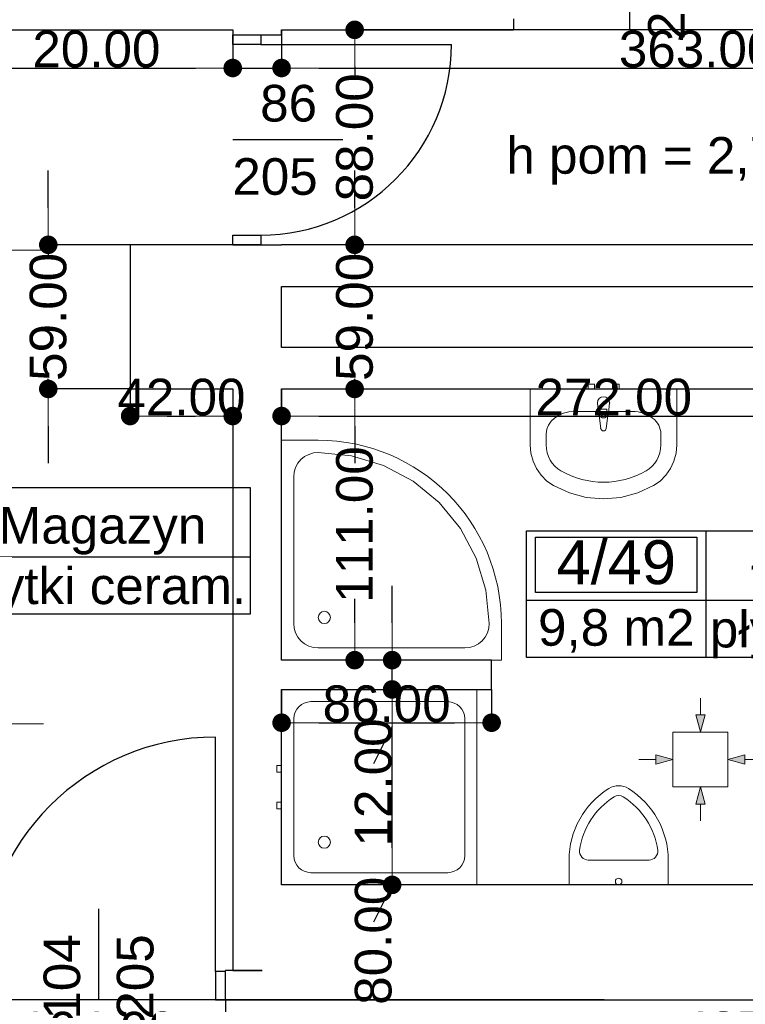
# Model space of a CAD drawing. Header units: millimetres. Extents: x -175445 to -20415, y -559200 to 231527.
# Tile 115 of 256: x -99810 to -96839, y -177409 to -173379. Entities that reach past the tile are written whole.
import ezdxf
from ezdxf.enums import TextEntityAlignment as Align

# ---------------------------------------------------------------- set-up
doc = ezdxf.new("R2010")
doc.units = ezdxf.units.MM
doc.header["$MEASUREMENT"] = 0
for name, color, linetype in [('Drzwi', 7, 'Continuous'), ('Linia', 7, 'Continuous'), ('Obiekt', 7, 'Continuous'), ('Strefa', 7, 'Continuous'), ('Słup', 7, 'Continuous'), ('Tekst', 7, 'Continuous'), ('Wymiary', 63, 'Continuous'), ('Ściana', 7, 'Continuous')]:
    doc.layers.add(name, color=color, linetype=linetype)
doc.styles.add('Arial', font='txt')
doc.styles.add('Times new roman', font='txt')
doc.dimstyles.new('GENERATED_STYLE__1', dxfattribs={"dimtxt": 150, "dimasz": 152, "dimexe": 0.18, "dimexo": 0, "dimgap": 0.09, "dimtad": 1, "dimtih": 1, "dimtoh": 1, "dimlfac": 0.1, "dimzin": 0, "dimdsep": 46, "dimtxsty": 'Arial', "dimblk": 'ARROWHEAD_11', "dimblk1": 'ARROWHEAD_11', "dimblk2": 'ARROWHEAD_11', "dimcen": 0.09, "dimclrd": 114, "dimclre": 114, "dimclrt": 114, "dimazin": 0, "dimtfac": 1, "dimtdec": 4, "dimtmove": 0, "dimatfit": 3, "dimfxl": 1, "dimtolj": 1, "dimtzin": 0, "dimarcsym": 0})
doc.dimstyles.new('GENERATED_STYLE__2', dxfattribs={"dimtxt": 150, "dimasz": 152, "dimexe": 0.18, "dimexo": 0, "dimgap": 0.09, "dimtad": 1, "dimlfac": 0.1, "dimzin": 0, "dimdsep": 46, "dimtxsty": 'Arial', "dimblk": 'ARROWHEAD_11', "dimblk1": 'ARROWHEAD_11', "dimblk2": 'ARROWHEAD_11', "dimcen": 0.09, "dimclrd": 114, "dimclre": 114, "dimclrt": 114, "dimazin": 0, "dimtfac": 1, "dimtdec": 4, "dimtmove": 0, "dimatfit": 3, "dimfxl": 1, "dimtolj": 1, "dimtzin": 0, "dimarcsym": 0})

# ---------------------------------------------------------------- blocks, each defined once
blk = doc.blocks.new('Magazyn_4_48_48', base_point=(-100075.2, 19792.7))
at = {"layer": 'Strefa'}
for p, q in [((-100809.3, 20075.6), (-98867.1, 20075.6)), ((-100809.3, 19557), (-100809.3, 20075.6)), ((-100075.2, 20075.6), (-100075.2, 19557)), ((-98867.1, 20075.6), (-98867.1, 19557)), ((-100772.6, 20049.7), (-100111.9, 20049.7)), ((-100772.6, 19823.4), (-100772.6, 20049.7)), ((-100111.9, 20049.7), (-100111.9, 19823.4)), ((-100809.3, 19792.7), (-98867.1, 19792.7)), ((-100111.9, 19823.4), (-100772.6, 19823.4)), ((-98867.1, 19557), (-100809.3, 19557))]:
    blk.add_line(p, q, dxfattribs=at)
at = {"layer": 'Strefa', "style": 'Arial'}
for tag, height, p in [('ROOM_NUMBER', 180, (-100442.3, 19947.6)), ('ROOM_NAME', 150, (-99471.2, 19921.1)), ('ROOM_CALC_AREA', 150, (-100442.3, 19680.7)), ('floor_f', 150, (-99471.2, 19673.6))]:
    blk.add_attdef(tag, text='', height=height, dxfattribs=at).set_placement(p, align=Align.MIDDLE_CENTER)
blk = doc.blocks.new('Łazienka_4_49_49', base_point=(-97000.8, 19615.4))
at = {"layer": 'Strefa'}
for p, q in [((-97734.9, 19898.2), (-95792.7, 19898.2)), ((-97734.9, 19379.6), (-97734.9, 19898.2)), ((-97698.2, 19872.3), (-97037.5, 19872.3)), ((-97698.2, 19646), (-97698.2, 19872.3)), ((-97037.5, 19872.3), (-97037.5, 19646)), ((-97000.8, 19898.2), (-97000.8, 19379.6)), ((-95792.7, 19898.2), (-95792.7, 19379.6)), ((-97037.5, 19646), (-97698.2, 19646)), ((-97734.9, 19615.4), (-95792.7, 19615.4)), ((-95792.7, 19379.6), (-97734.9, 19379.6))]:
    blk.add_line(p, q, dxfattribs=at)
at = {"layer": 'Strefa', "style": 'Arial'}
for tag, height, p in [('ROOM_NUMBER', 180, (-97367.8, 19770.2)), ('ROOM_NAME', 150, (-96396.7, 19764.2)), ('ROOM_CALC_AREA', 150, (-97367.8, 19503.3)), ('floor_f', 150, (-96396.7, 19496.3))]:
    blk.add_attdef(tag, text='', height=height, dxfattribs=at).set_placement(p, align=Align.MIDDLE_CENTER)
blk = doc.blocks.new('ARROWHEAD_11')
at = {"color": 0, "linetype": 'Continuous', "lineweight": 0}
blk.add_line((0, 0), (-1, 0), dxfattribs=at)
at = {"color": 0, "linetype": 'Continuous', "lineweight": 0, "const_width": 0.25, "flags": 128}
blk.add_lwpolyline([(-0.125, 0, 1), (0.125, 0, 1)], format="xyb", close=True, dxfattribs=at)
blk = doc.blocks.new('*D1124')
at = {"layer": 'Defpoints', "color": 0}
for p in [(-101258, -169610.6), (-98938, -178412.8), (-98938, -178970.6)]:
    blk.add_point(p, dxfattribs=at)
at = {"layer": 'Wymiary', "color": 114, "lineweight": -2}
for p, q in [((-101258, -169610.6), (-101258, -178412.9)), ((-101106, -178412.8), (-99090, -178412.8)), ((-98938, -178970.6), (-98938, -178412.6))]:
    blk.add_line(p, q, dxfattribs=at)
at = {"layer": 'Wymiary', "color": 114, "lineweight": -2, "xscale": 152, "yscale": 152, "zscale": 152, "rotation": 180}
blk.add_blockref('ARROWHEAD_11', (-101258, -178412.8), dxfattribs=at)
at = {"layer": 'Wymiary', "color": 114, "lineweight": -2, "xscale": 152, "yscale": 152, "zscale": 152}
blk.add_blockref('ARROWHEAD_11', (-98938, -178412.8), dxfattribs=at)
at = {"layer": 'Wymiary', "color": 114, "lineweight": 13, "insert": (-99984.2, -178336), "char_height": 150, "attachment_point": 5, "style": 'Arial'}
blk.add_mtext('\\A1;232.00', dxfattribs=at)
blk = doc.blocks.new('*D1447')
at = {"layer": 'Defpoints', "color": 0}
for p in [(-100008, -177390.6), (-98968, -177390.6), (-98968, -177592.8)]:
    blk.add_point(p, dxfattribs=at)
at = {"layer": 'Wymiary', "color": 114, "lineweight": -2}
for p, q in [((-100008, -177390.6), (-100008, -177593)), ((-98968, -177390.6), (-98968, -177593)), ((-99856, -177592.8), (-99120, -177592.8))]:
    blk.add_line(p, q, dxfattribs=at)
at = {"layer": 'Wymiary', "color": 114, "lineweight": -2, "xscale": 152, "yscale": 152, "zscale": 152, "rotation": 180}
blk.add_blockref('ARROWHEAD_11', (-100008, -177592.8), dxfattribs=at)
at = {"layer": 'Wymiary', "color": 114, "lineweight": -2, "xscale": 152, "yscale": 152, "zscale": 152}
blk.add_blockref('ARROWHEAD_11', (-98968, -177592.8), dxfattribs=at)
at = {"layer": 'Wymiary', "color": 114, "lineweight": 13, "insert": (-99488, -177516.1), "char_height": 150, "attachment_point": 5, "style": 'Arial'}
blk.add_mtext('\\A1;104.00', dxfattribs=at)
blk = doc.blocks.new('*D1448')
at = {"layer": 'Defpoints', "color": 0}
for p in [(-98968, -177390.6), (-94598, -177390.6), (-94598, -177592.8)]:
    blk.add_point(p, dxfattribs=at)
at = {"layer": 'Wymiary', "color": 114, "lineweight": -2}
for p, q in [((-98968, -177390.6), (-98968, -177593)), ((-94598, -177390.6), (-94598, -177593)), ((-98816, -177592.8), (-94750, -177592.8))]:
    blk.add_line(p, q, dxfattribs=at)
at = {"layer": 'Wymiary', "color": 114, "lineweight": -2, "xscale": 152, "yscale": 152, "zscale": 152, "rotation": 180}
blk.add_blockref('ARROWHEAD_11', (-98968, -177592.8), dxfattribs=at)
at = {"layer": 'Wymiary', "color": 114, "lineweight": -2, "xscale": 152, "yscale": 152, "zscale": 152}
blk.add_blockref('ARROWHEAD_11', (-94598, -177592.8), dxfattribs=at)
at = {"layer": 'Wymiary', "color": 114, "lineweight": 13, "insert": (-96783, -177516), "char_height": 150, "attachment_point": 5, "style": 'Arial'}
blk.add_mtext('\\A1;437.00', dxfattribs=at)
blk = doc.blocks.new('*D1453')
at = {"layer": 'Defpoints', "color": 0}
for p in [(-101258, -173420.6), (-98938, -173420.6), (-98938, -173576.9)]:
    blk.add_point(p, dxfattribs=at)
at = {"layer": 'Wymiary', "color": 114, "lineweight": -2}
for p, q in [((-101258, -173420.6), (-101258, -173577.1)), ((-98938, -173420.6), (-98938, -173577.1)), ((-101106, -173576.9), (-99090, -173576.9))]:
    blk.add_line(p, q, dxfattribs=at)
at = {"layer": 'Wymiary', "color": 114, "lineweight": -2, "xscale": 152, "yscale": 152, "zscale": 152, "rotation": 180}
blk.add_blockref('ARROWHEAD_11', (-101258, -173576.9), dxfattribs=at)
at = {"layer": 'Wymiary', "color": 114, "lineweight": -2, "xscale": 152, "yscale": 152, "zscale": 152}
blk.add_blockref('ARROWHEAD_11', (-98938, -173576.9), dxfattribs=at)
at = {"layer": 'Wymiary', "color": 114, "lineweight": 13, "insert": (-100211.8, -173500.2), "char_height": 150, "attachment_point": 5, "style": 'Arial'}
blk.add_mtext('\\A1;232.00', dxfattribs=at)
blk = doc.blocks.new('*D1454')
at = {"layer": 'Defpoints', "color": 0}
for p in [(-98938, -173420.6), (-98738, -173420.6), (-98738, -173576.9)]:
    blk.add_point(p, dxfattribs=at)
at = {"layer": 'Wymiary', "color": 114, "lineweight": -2}
for p, q in [((-98938, -173420.6), (-98938, -173577.1)), ((-98738, -173420.6), (-98738, -173577.1)), ((-99750.3, -173576.9), (-99242, -173576.9)), ((-99242, -173576.9), (-99090, -173576.9)), ((-98938, -173576.9), (-98738, -173576.9)), ((-98586, -173576.9), (-98434, -173576.9))]:
    blk.add_line(p, q, dxfattribs=at)
at = {"layer": 'Wymiary', "color": 114, "lineweight": -2, "xscale": 152, "yscale": 152, "zscale": 152}
blk.add_blockref('ARROWHEAD_11', (-98938, -173576.9), dxfattribs=at)
at = {"layer": 'Wymiary', "color": 114, "lineweight": -2, "xscale": 152, "yscale": 152, "zscale": 152, "rotation": 180}
blk.add_blockref('ARROWHEAD_11', (-98738, -173576.9), dxfattribs=at)
at = {"layer": 'Wymiary', "color": 114, "lineweight": 13, "insert": (-99496.2, -173500.2), "char_height": 150, "attachment_point": 5, "style": 'Arial'}
blk.add_mtext('\\A1;20.00', dxfattribs=at)
blk = doc.blocks.new('*D1455')
at = {"layer": 'Defpoints', "color": 0}
for p in [(-98738, -173420.6), (-95108, -173576.9), (-95108, -175405.6)]:
    blk.add_point(p, dxfattribs=at)
at = {"layer": 'Wymiary', "color": 114, "lineweight": -2}
for p, q in [((-98738, -173420.6), (-98738, -173577.1)), ((-98586, -173576.9), (-95260, -173576.9)), ((-95108, -175405.6), (-95108, -173576.7))]:
    blk.add_line(p, q, dxfattribs=at)
at = {"layer": 'Wymiary', "color": 114, "lineweight": -2, "xscale": 152, "yscale": 152, "zscale": 152, "rotation": 180}
blk.add_blockref('ARROWHEAD_11', (-98738, -173576.9), dxfattribs=at)
at = {"layer": 'Wymiary', "color": 114, "lineweight": -2, "xscale": 152, "yscale": 152, "zscale": 152}
blk.add_blockref('ARROWHEAD_11', (-95108, -173576.9), dxfattribs=at)
at = {"layer": 'Wymiary', "color": 114, "lineweight": 13, "insert": (-97036.8, -173500.2), "char_height": 150, "attachment_point": 5, "style": 'Arial'}
blk.add_mtext('\\A1;363.00', dxfattribs=at)
blk = doc.blocks.new('*D1462')
at = {"layer": 'Defpoints', "color": 0}
for p in [(-101025.4, -177390.6), (-97418, -177390.6), (-101258, -178970.6)]:
    blk.add_point(p, dxfattribs=at)
at = {"layer": 'Wymiary', "color": 114, "lineweight": -2}
for p, q in [((-97418, -177390.6), (-101025.6, -177390.6)), ((-101025.4, -177542.6), (-101025.4, -177876.5)), ((-101025.4, -178818.6), (-101025.4, -178484.8)), ((-101258, -178970.6), (-101025.2, -178970.6))]:
    blk.add_line(p, q, dxfattribs=at)
at = {"layer": 'Wymiary', "color": 114, "lineweight": -2, "xscale": 152, "yscale": 152, "zscale": 152}
for p, rotation in [((-101025.4, -177390.6), 90), ((-101025.4, -178970.6), 270)]:
    blk.add_blockref('ARROWHEAD_11', p, dxfattribs=dict(at, rotation=rotation))
at = {"layer": 'Wymiary', "color": 114, "lineweight": 13, "insert": (-101025.4, -178180.6), "char_height": 150, "attachment_point": 5, "rotation": 90, "style": 'Arial'}
blk.add_mtext('\\A1;158.00', dxfattribs=at)
blk = doc.blocks.new('*D1463')
at = {"layer": 'Defpoints', "color": 0}
for p in [(-101258, -177390.6), (-101178.7, -177390.6), (-97418, -177390.6)]:
    blk.add_point(p, dxfattribs=at)
at = {"layer": 'Wymiary', "color": 114, "lineweight": -2}
for p, q in [((-101178.7, -177238.6), (-101102.1, -177086.6)), ((-101258, -177390.6), (-101178.6, -177390.6)), ((-97418, -177390.6), (-101178.9, -177390.6)), ((-101178.7, -177390.6), (-101178.7, -177390.6)), ((-101178.7, -177542.6), (-101178.7, -177694.6))]:
    blk.add_line(p, q, dxfattribs=at)
at = {"layer": 'Wymiary', "color": 114, "lineweight": -2, "xscale": 152, "yscale": 152, "zscale": 152}
for rotation in [270, 90]:
    blk.add_blockref('ARROWHEAD_11', (-101178.7, -177390.6), dxfattribs=dict(at, rotation=rotation))
at = {"layer": 'Wymiary', "color": 114, "lineweight": 13, "insert": (-101102.1, -177010), "char_height": 150, "attachment_point": 5, "rotation": 90, "style": 'Arial'}
blk.add_mtext('\\A1;0.00', dxfattribs=at)
blk = doc.blocks.new('*D1465')
at = {"layer": 'Defpoints', "color": 0}
for p in [(-99693.2, -174300.6), (-99358, -174300.6), (-99358, -174890.6)]:
    blk.add_point(p, dxfattribs=at)
at = {"layer": 'Wymiary', "color": 114, "lineweight": -2}
for p, q in [((-99693.2, -174148.6), (-99693.2, -173996.6)), ((-99358, -174300.6), (-99693.4, -174300.6)), ((-99693.2, -174300.6), (-99693.2, -174342.7)), ((-99693.2, -174890.6), (-99693.2, -174848.6)), ((-99358, -174890.6), (-99693.4, -174890.6)), ((-99693.2, -175042.6), (-99693.2, -175194.6))]:
    blk.add_line(p, q, dxfattribs=at)
at = {"layer": 'Wymiary', "color": 114, "lineweight": -2, "xscale": 152, "yscale": 152, "zscale": 152}
for p, rotation in [((-99693.2, -174300.6), 270), ((-99693.2, -174890.6), 90)]:
    blk.add_blockref('ARROWHEAD_11', p, dxfattribs=dict(at, rotation=rotation))
at = {"layer": 'Wymiary', "color": 114, "lineweight": 13, "insert": (-99693.2, -174595.6), "char_height": 150, "attachment_point": 5, "rotation": 90, "style": 'Arial'}
blk.add_mtext('\\A1;59.00', dxfattribs=at)
blk = doc.blocks.new('*D1466')
at = {"layer": 'Defpoints', "color": 0}
for p in [(-99358, -174890.6), (-98938, -174890.6), (-98938, -175001.5)]:
    blk.add_point(p, dxfattribs=at)
at = {"layer": 'Wymiary', "color": 114, "lineweight": -2}
for p, q in [((-99358, -174890.6), (-99358, -175001.7)), ((-98938, -174890.6), (-98938, -175001.7)), ((-99206, -175001.5), (-99090, -175001.5))]:
    blk.add_line(p, q, dxfattribs=at)
at = {"layer": 'Wymiary', "color": 114, "lineweight": -2, "xscale": 152, "yscale": 152, "zscale": 152, "rotation": 180}
blk.add_blockref('ARROWHEAD_11', (-99358, -175001.5), dxfattribs=at)
at = {"layer": 'Wymiary', "color": 114, "lineweight": -2, "xscale": 152, "yscale": 152, "zscale": 152}
blk.add_blockref('ARROWHEAD_11', (-98938, -175001.5), dxfattribs=at)
at = {"layer": 'Wymiary', "color": 114, "lineweight": 13, "insert": (-99148, -174924.8), "char_height": 150, "attachment_point": 5, "style": 'Arial'}
blk.add_mtext('\\A1;42.00', dxfattribs=at)
blk = doc.blocks.new('*D1467')
at = {"layer": 'Defpoints', "color": 0}
for p in [(-98738, -174890.6), (-96018, -174890.6), (-96018, -175001.5)]:
    blk.add_point(p, dxfattribs=at)
at = {"layer": 'Wymiary', "color": 114, "lineweight": -2}
for p, q in [((-98738, -174890.6), (-98738, -175001.7)), ((-96018, -174890.6), (-96018, -175001.7)), ((-98586, -175001.5), (-96170, -175001.5))]:
    blk.add_line(p, q, dxfattribs=at)
at = {"layer": 'Wymiary', "color": 114, "lineweight": -2, "xscale": 152, "yscale": 152, "zscale": 152, "rotation": 180}
blk.add_blockref('ARROWHEAD_11', (-98738, -175001.5), dxfattribs=at)
at = {"layer": 'Wymiary', "color": 114, "lineweight": -2, "xscale": 152, "yscale": 152, "zscale": 152}
blk.add_blockref('ARROWHEAD_11', (-96018, -175001.5), dxfattribs=at)
at = {"layer": 'Wymiary', "color": 114, "lineweight": 13, "insert": (-97378, -174924.8), "char_height": 150, "attachment_point": 5, "style": 'Arial'}
blk.add_mtext('\\A1;272.00', dxfattribs=at)
blk = doc.blocks.new('*D1468')
at = {"layer": 'Defpoints', "color": 0}
for p in [(-98738, -176120.6), (-97878, -176120.6), (-97878, -176256.8)]:
    blk.add_point(p, dxfattribs=at)
at = {"layer": 'Wymiary', "color": 114, "lineweight": -2}
for p, q in [((-98738, -176120.6), (-98738, -176257)), ((-97878, -176120.6), (-97878, -176257)), ((-98586, -176256.8), (-98030, -176256.8))]:
    blk.add_line(p, q, dxfattribs=at)
at = {"layer": 'Wymiary', "color": 114, "lineweight": -2, "xscale": 152, "yscale": 152, "zscale": 152, "rotation": 180}
blk.add_blockref('ARROWHEAD_11', (-98738, -176256.8), dxfattribs=at)
at = {"layer": 'Wymiary', "color": 114, "lineweight": -2, "xscale": 152, "yscale": 152, "zscale": 152}
blk.add_blockref('ARROWHEAD_11', (-97878, -176256.8), dxfattribs=at)
at = {"layer": 'Wymiary', "color": 114, "lineweight": 13, "insert": (-98308, -176180.1), "char_height": 150, "attachment_point": 5, "style": 'Arial'}
blk.add_mtext('\\A1;86.00', dxfattribs=at)
blk = doc.blocks.new('*D1469')
at = {"layer": 'Defpoints', "color": 0}
for p in [(-98408, -176120.6), (-98285.4, -176120.6), (-96288, -176920.6)]:
    blk.add_point(p, dxfattribs=at)
at = {"layer": 'Wymiary', "color": 114, "lineweight": -2}
for p, q in [((-98408, -176120.6), (-98285.3, -176120.6)), ((-98285.4, -176768.6), (-98285.4, -176272.6)), ((-98285.4, -176920.6), (-98362.1, -177072.6)), ((-96288, -176920.6), (-98285.6, -176920.6))]:
    blk.add_line(p, q, dxfattribs=at)
at = {"layer": 'Wymiary', "color": 114, "lineweight": -2, "xscale": 152, "yscale": 152, "zscale": 152}
for p, rotation in [((-98285.4, -176120.6), 90), ((-98285.4, -176920.6), 270)]:
    blk.add_blockref('ARROWHEAD_11', p, dxfattribs=dict(at, rotation=rotation))
at = {"layer": 'Wymiary', "color": 114, "lineweight": 13, "insert": (-98362.1, -177149.3), "char_height": 150, "attachment_point": 5, "rotation": 90, "style": 'Arial'}
blk.add_mtext('\\A1;80.00', dxfattribs=at)
blk = doc.blocks.new('*D1470')
at = {"layer": 'Defpoints', "color": 0}
for p in [(-98285.4, -176000.6), (-97878, -176000.6), (-98408, -176120.6)]:
    blk.add_point(p, dxfattribs=at)
at = {"layer": 'Wymiary', "color": 114, "lineweight": -2}
for p, q in [((-98285.4, -175848.6), (-98285.4, -175696.6)), ((-97878, -176000.6), (-98285.6, -176000.6)), ((-98285.4, -176120.6), (-98285.4, -176000.6)), ((-98408, -176120.6), (-98285.3, -176120.6)), ((-98285.4, -176272.6), (-98362.1, -176424.6))]:
    blk.add_line(p, q, dxfattribs=at)
at = {"layer": 'Wymiary', "color": 114, "lineweight": -2, "xscale": 152, "yscale": 152, "zscale": 152}
for p, rotation in [((-98285.4, -176000.6), 270), ((-98285.4, -176120.6), 90)]:
    blk.add_blockref('ARROWHEAD_11', p, dxfattribs=dict(at, rotation=rotation))
at = {"layer": 'Wymiary', "color": 114, "lineweight": 13, "insert": (-98362.1, -176501.3), "char_height": 150, "attachment_point": 5, "rotation": 90, "style": 'Arial'}
blk.add_mtext('\\A1;12.00', dxfattribs=at)
blk = doc.blocks.new('*D1471')
at = {"layer": 'Defpoints', "color": 0}
for p in [(-98738, -174890.6), (-98438.8, -174890.6), (-97878, -176000.6)]:
    blk.add_point(p, dxfattribs=at)
at = {"layer": 'Wymiary', "color": 114, "lineweight": -2}
for p, q in [((-98738, -174890.6), (-98438.6, -174890.6)), ((-98438.8, -175042.6), (-98438.8, -175141.5)), ((-98438.8, -175848.6), (-98438.8, -175749.8)), ((-97878, -176000.6), (-98439, -176000.6))]:
    blk.add_line(p, q, dxfattribs=at)
at = {"layer": 'Wymiary', "color": 114, "lineweight": -2, "xscale": 152, "yscale": 152, "zscale": 152}
for p, rotation in [((-98438.8, -174890.6), 90), ((-98438.8, -176000.6), 270)]:
    blk.add_blockref('ARROWHEAD_11', p, dxfattribs=dict(at, rotation=rotation))
at = {"layer": 'Wymiary', "color": 114, "lineweight": 13, "insert": (-98438.8, -175445.6), "char_height": 150, "attachment_point": 5, "rotation": 90, "style": 'Arial'}
blk.add_mtext('\\A1;111.00', dxfattribs=at)
blk = doc.blocks.new('*D1472')
at = {"layer": 'Defpoints', "color": 0}
for p in [(-98438.8, -174300.6), (-96018, -174300.6), (-98738, -174890.6)]:
    blk.add_point(p, dxfattribs=at)
at = {"layer": 'Wymiary', "color": 114, "lineweight": -2}
for p, q in [((-98438.8, -174148.6), (-98438.8, -173996.6)), ((-96018, -174300.6), (-98439, -174300.6)), ((-98438.8, -174300.6), (-98438.8, -174342.7)), ((-98438.8, -174890.6), (-98438.8, -174848.6)), ((-98738, -174890.6), (-98438.6, -174890.6)), ((-98438.8, -175042.6), (-98438.8, -175194.6))]:
    blk.add_line(p, q, dxfattribs=at)
at = {"layer": 'Wymiary', "color": 114, "lineweight": -2, "xscale": 152, "yscale": 152, "zscale": 152}
for p, rotation in [((-98438.8, -174300.6), 270), ((-98438.8, -174890.6), 90)]:
    blk.add_blockref('ARROWHEAD_11', p, dxfattribs=dict(at, rotation=rotation))
at = {"layer": 'Wymiary', "color": 114, "lineweight": 13, "insert": (-98438.8, -174595.6), "char_height": 150, "attachment_point": 5, "rotation": 90, "style": 'Arial'}
blk.add_mtext('\\A1;59.00', dxfattribs=at)
blk = doc.blocks.new('*D1473')
at = {"layer": 'Defpoints', "color": 0}
for p in [(-98438.8, -173420.6), (-95108, -173420.6), (-96018, -174300.6)]:
    blk.add_point(p, dxfattribs=at)
at = {"layer": 'Wymiary', "color": 114, "lineweight": -2}
for p, q in [((-95108, -173420.6), (-98439, -173420.6)), ((-98438.8, -173572.6), (-98438.8, -173607.6)), ((-98438.8, -174148.6), (-98438.8, -174113.7)), ((-96018, -174300.6), (-98439, -174300.6))]:
    blk.add_line(p, q, dxfattribs=at)
at = {"layer": 'Wymiary', "color": 114, "lineweight": -2, "xscale": 152, "yscale": 152, "zscale": 152}
for p, rotation in [((-98438.8, -173420.6), 90), ((-98438.8, -174300.6), 270)]:
    blk.add_blockref('ARROWHEAD_11', p, dxfattribs=dict(at, rotation=rotation))
at = {"layer": 'Wymiary', "color": 114, "lineweight": 13, "insert": (-98438.8, -173860.6), "char_height": 150, "attachment_point": 5, "rotation": 90, "style": 'Arial'}
blk.add_mtext('\\A1;88.00', dxfattribs=at)
blk = doc.blocks.new('*D1735')
at = {"layer": 'Defpoints', "color": 0}
for p in [(-67558, -174460.7), (-67558, -180112.2), (-140258, -180730.6)]:
    blk.add_point(p, dxfattribs=at)
at = {"layer": 'Wymiary', "color": 114, "lineweight": -2}
for p, q in [((-67558, -174460.7), (-67558, -180112.4)), ((-140258, -180730.6), (-140258, -180112)), ((-140106, -180112.2), (-67710, -180112.2))]:
    blk.add_line(p, q, dxfattribs=at)
at = {"layer": 'Wymiary', "color": 114, "lineweight": -2, "xscale": 152, "yscale": 152, "zscale": 152, "rotation": 180}
blk.add_blockref('ARROWHEAD_11', (-140258, -180112.2), dxfattribs=at)
at = {"layer": 'Wymiary', "color": 114, "lineweight": -2, "xscale": 152, "yscale": 152, "zscale": 152}
blk.add_blockref('ARROWHEAD_11', (-67558, -180112.2), dxfattribs=at)
at = {"layer": 'Wymiary', "color": 114, "lineweight": 13, "insert": (-103908, -180035.5), "char_height": 150, "attachment_point": 5, "style": 'Arial'}
blk.add_mtext('\\A1;7270.01', dxfattribs=at)

msp = doc.modelspace()

# ---------------------------------------------------------------- hatches: boundary and pattern name
at = {"layer": 'Linia', "linetype": 'Continuous', "lineweight": 13}
for points in [[(-97023.216, -176294.673), (-97004.373, -176224.722), (-97041.873, -176224.672)], [(-97136.166, -176407.173), (-97206.142, -176388.423), (-97206.142, -176425.923)], [(-96910.866, -176407.173), (-96840.89, -176425.923), (-96840.89, -176388.423)], [(-97023.216, -176519.672), (-97041.873, -176589.673), (-97004.373, -176589.623)]]:
    msp.add_hatch(color=256, dxfattribs=at).paths.add_polyline_path(points)

# ---------------------------------------------------------------- linework, layer by layer
at = {"layer": 'Drzwi'}
for p, q in [((-98938.019, -173480.636), (-98938.019, -173440.636)), ((-98938.019, -173440.636), (-98823.019, -173440.636)), ((-98938.019, -173440.636), (-98823.019, -173440.636)), ((-98823.019, -173440.636), (-98823.019, -173480.636)), ((-98823.019, -173480.636), (-98938.019, -173480.636)), ((-98823.019, -173480.636), (-98043.019, -173480.636)), ((-98938.019, -174300.636), (-98938.019, -174260.636)), ((-98938.019, -174260.636), (-98823.019, -174260.636)), ((-98823.019, -174260.636), (-98823.019, -174300.636)), ((-98823.019, -174300.636), (-98938.019, -174300.636)), ((-98938.019, -174300.636), (-98823.019, -174300.636)), ((-99008.019, -177275.636), (-99008.019, -176315.636)), ((-98968.019, -177275.636), (-99008.019, -177275.636)), ((-99008.019, -177275.636), (-99008.019, -177390.636)), ((-98968.019, -177390.636), (-98968.019, -177275.636)), ((-98968.019, -177390.636), (-98968.019, -177275.636)), ((-99008.019, -177390.636), (-98968.019, -177390.636))]:
    msp.add_line(p, q, dxfattribs=at)
for centre, radius, start, end in [((-98823.019, -173480.636), 780, 270, 0), ((-99008.019, -177275.636), 960, 90, 180)]:
    msp.add_arc(centre, radius, start, end, dxfattribs=at)
at = {"layer": 'Linia', "lineweight": 13}
for p, q in [((-99713.111, -174322.279), (-99896.883, -174322.279)), ((-97023.031, -176155.782), (-97023.123, -176224.697)), ((-97023.216, -176294.673), (-97041.873, -176224.672)), ((-97041.873, -176224.672), (-97004.373, -176224.722)), ((-97023.216, -176294.673), (-97004.373, -176224.722)), ((-99713.111, -176261.127), (-99896.883, -176261.127)), ((-96910.866, -176294.823), (-97135.866, -176294.823)), ((-97135.866, -176294.823), (-97135.866, -176519.523)), ((-96910.866, -176519.523), (-96910.866, -176294.823)), ((-97136.166, -176407.173), (-97206.142, -176388.423)), ((-97206.142, -176425.923), (-97206.142, -176388.423)), ((-96910.866, -176407.173), (-96840.89, -176388.423)), ((-96840.89, -176388.423), (-96840.89, -176425.923)), ((-97275.057, -176407.173), (-97206.142, -176407.173)), ((-97136.166, -176407.173), (-97206.142, -176425.923)), ((-96910.866, -176407.173), (-96840.89, -176425.923)), ((-96771.976, -176407.173), (-96840.89, -176407.173)), ((-97135.866, -176519.823), (-96910.866, -176519.823)), ((-97023.216, -176519.672), (-97041.873, -176589.673)), ((-97023.216, -176519.672), (-97004.373, -176589.623)), ((-97004.373, -176589.623), (-97041.873, -176589.673)), ((-97023.031, -176658.563), (-97023.123, -176589.648))]:
    msp.add_line(p, q, dxfattribs=at)
at = {"layer": 'Obiekt'}
for p, q in [((-97313.019, -173009.258), (-97313.019, -173420.636)), ((-98486.64, -173870.636), (-98938.019, -173870.636)), ((-99488.019, -177019.258), (-99488.019, -177390.636))]:
    msp.add_line(p, q, dxfattribs=at)
at = {"layer": 'Obiekt', "lineweight": 5}
for p, q in [((-97483.444, -174870.636), (-97456.444, -174870.636)), ((-97483.444, -174890.636), (-97483.444, -174870.636)), ((-97456.444, -174870.636), (-97456.444, -174890.636)), ((-97383.444, -174870.636), (-97356.444, -174870.636)), ((-97383.444, -174890.636), (-97383.444, -174870.636)), ((-97356.444, -174870.636), (-97356.444, -174890.636)), ((-97719.944, -174890.636), (-97119.944, -174890.636)), ((-97719.944, -175119.727), (-97719.944, -174890.636)), ((-97456.444, -174890.636), (-97483.444, -174890.636)), ((-97356.444, -174890.636), (-97383.444, -174890.636)), ((-97119.944, -174890.636), (-97119.944, -175119.727)), ((-97440.944, -174989.907), (-97444.944, -174947.954)), ((-97394.944, -174947.954), (-97398.944, -174989.907)), ((-97538.77, -174982.954), (-97301.118, -174982.954)), ((-97433.544, -174972.864), (-97433.544, -174987.735)), ((-97406.344, -174972.864), (-97433.544, -174972.864)), ((-97406.344, -174987.735), (-97406.344, -174972.864)), ((-97431.044, -175052.354), (-97437.674, -174999.42)), ((-97402.214, -174999.42), (-97408.844, -175052.354)), ((-97654.727, -175073.908), (-97654.727, -175119.727)), ((-97185.162, -175073.908), (-97185.162, -175119.727)), ((-98588.019, -175100.636), (-98738.019, -175100.636)), ((-98738.019, -175100.636), (-98738.019, -176000.636)), ((-98607.528, -175152.557), (-98626.287, -175158.248)), ((-98588.019, -175150.636), (-98607.528, -175152.557)), ((-98451.456, -175164.086), (-98588.019, -175150.636)), ((-97717.049, -175153.449), (-97719.944, -175119.727)), ((-97708.457, -175186.093), (-97717.049, -175153.449)), ((-97122.839, -175153.449), (-97131.431, -175186.093)), ((-97119.944, -175119.727), (-97122.839, -175153.449)), ((-98671.166, -175195.079), (-98680.407, -175212.367)), ((-98658.729, -175179.925), (-98671.166, -175195.079)), ((-98643.576, -175167.489), (-98658.729, -175179.925)), ((-98626.287, -175158.248), (-98643.576, -175167.489)), ((-98320.14, -175203.92), (-98451.456, -175164.086)), ((-97694.443, -175216.616), (-97708.457, -175186.093)), ((-97131.431, -175186.093), (-97145.446, -175216.616)), ((-98686.097, -175231.127), (-98688.019, -175250.636)), ((-98680.407, -175212.367), (-98686.097, -175231.127)), ((-98199.12, -175268.607), (-98320.14, -175203.92)), ((-97675.453, -175244.043), (-97694.443, -175216.616)), ((-97145.446, -175216.616), (-97164.435, -175244.043)), ((-98688.019, -175250.636), (-98688.019, -175850.636)), ((-98093.044, -175355.661), (-98199.12, -175268.607)), ((-97652.096, -175267.496), (-97675.453, -175244.043)), ((-97625.118, -175286.227), (-97652.096, -175267.496)), ((-97187.792, -175267.496), (-97214.77, -175286.227)), ((-97164.435, -175244.043), (-97187.792, -175267.496)), ((-97559.926, -175316.168), (-97625.118, -175286.227)), ((-97490.906, -175334.467), (-97559.926, -175316.168)), ((-97279.962, -175316.168), (-97348.983, -175334.467)), ((-97214.77, -175286.227), (-97279.962, -175316.168)), ((-98005.99, -175461.737), (-98093.044, -175355.661)), ((-97419.944, -175340.622), (-97490.906, -175334.467)), ((-97348.983, -175334.467), (-97419.944, -175340.622)), ((-97941.303, -175582.757), (-98005.99, -175461.737)), ((-97901.469, -175714.073), (-97941.303, -175582.757)), ((-97888.019, -175850.636), (-97901.469, -175714.073)), ((-98688.019, -175850.636), (-98686.097, -175870.145)), ((-98686.097, -175870.145), (-98680.407, -175888.904)), ((-97895.631, -175888.904), (-97889.94, -175870.145)), ((-97889.94, -175870.145), (-97888.019, -175850.636)), ((-97838.019, -176000.636), (-97838.019, -175850.636)), ((-98680.407, -175888.904), (-98671.166, -175906.193)), ((-98671.166, -175906.193), (-98658.729, -175921.346)), ((-98658.729, -175921.346), (-98643.576, -175933.783)), ((-97932.462, -175933.783), (-97917.308, -175921.346)), ((-97917.308, -175921.346), (-97904.872, -175906.193)), ((-97904.872, -175906.193), (-97895.631, -175888.904)), ((-98643.576, -175933.783), (-98626.287, -175943.024)), ((-98626.287, -175943.024), (-98607.528, -175948.714)), ((-98607.528, -175948.714), (-98588.019, -175950.636)), ((-98588.019, -175950.636), (-97988.019, -175950.636)), ((-98588.019, -175950.636), (-97988.019, -175950.636)), ((-97988.019, -175950.636), (-98588.019, -175950.636)), ((-97988.019, -175950.636), (-97968.51, -175948.714)), ((-97968.51, -175948.714), (-97949.75, -175943.024)), ((-97949.75, -175943.024), (-97932.462, -175933.783)), ((-98738.019, -176000.636), (-97838.019, -176000.636)), ((-97938.019, -176120.636), (-98738.019, -176120.636)), ((-98738.019, -176120.636), (-98738.019, -176920.636)), ((-97938.019, -176920.636), (-97938.019, -176120.636)), ((-98058.019, -176170.636), (-98618.019, -176170.636)), ((-98688.019, -176240.636), (-98688.019, -176800.636)), ((-97988.019, -176800.636), (-97988.019, -176240.636)), ((-98738.019, -176432.136), (-98758.019, -176432.136)), ((-98758.019, -176432.136), (-98758.019, -176459.136)), ((-98738.019, -176459.136), (-98738.019, -176432.136)), ((-98758.019, -176459.136), (-98738.019, -176459.136)), ((-98738.019, -176582.136), (-98758.019, -176582.136)), ((-98758.019, -176582.136), (-98758.019, -176609.136)), ((-98738.019, -176609.136), (-98738.019, -176582.136)), ((-98758.019, -176609.136), (-98738.019, -176609.136)), ((-97561.019, -176819.136), (-97561.019, -176920.636)), ((-97482.537, -176819.136), (-97233.5, -176819.136)), ((-97155.019, -176819.136), (-97155.019, -176920.636)), ((-98618.019, -176870.636), (-98058.019, -176870.636)), ((-98738.019, -176920.636), (-97938.019, -176920.636)), ((-97155.019, -176920.636), (-97561.019, -176920.636))]:
    msp.add_line(p, q, dxfattribs=at)
for centre in [(-98563.019, -175825.636), (-98563.019, -176745.636)]:
    msp.add_circle(centre, 25, dxfattribs=at)
for centre, radius, start, end in [((-97419.944, -174947.954), 25, 0, 180), ((-97419.944, -174988.007), 21.086, 185.169607, 212.771025), ((-97419.944, -174987.735), 13.6, 180, 0), ((-97419.944, -174988.007), 21.086, 327.228975, 354.830393), ((-97419.944, -174988.007), 21.086, 212.771025, 327.228975), ((-97419.944, -175050.964), 11.187, 187.138925, 352.861075), ((-98588.019, -175850.636), 750, 0, 90), ((-98618.019, -176240.636), 70, 90, 180), ((-98058.019, -176240.636), 70, 0, 90), ((-97215.919, -176819.136), 345.1, 121.890785, 180), ((-97358.019, -176590.761), 76.125, 58.109219, 121.890785), ((-97500.119, -176819.136), 345.1, 0, 58.109215), ((-97215.919, -176819.134), 304.5, 121.890785, 172.472451), ((-97358.019, -176590.759), 35.525, 58.109223, 121.890785), ((-97500.119, -176819.136), 304.5, 7.527549, 58.109215), ((-98618.019, -176800.636), 70, 180, 270), ((-98058.019, -176800.636), 70, 270, 0), ((-97482.537, -176783.609), 35.526, 172.941812, 270), ((-97233.5, -176783.609), 35.526, 270, 7.058188), ((-97358.019, -176906.636), 13.5, 0, 180), ((-97358.019, -176906.636), 13.5, 180, 0)]:
    msp.add_arc(centre, radius, start, end, dxfattribs=at)
for centre, major_axis, ratio, start_param, end_param in [((-97538.64, -175073.908), (116.066, 0), 0.78364566, 1.57079633, 3.14159265), ((-97301.248, -175073.908), (116.066, 0), 0.78364566, 0, 1.57079633), ((-97538.796, -175119.727), (0, 121.2), 0.95652174, 1.57079633, 2.64461782), ((-97301.092, -175119.727), (0, 121.2), 0.95652174, 3.63856748, 4.71238898), ((-97419.944, -174890.636), (0, 381.818), 0.95652174, 2.64461781, 3.63856749)]:
    msp.add_ellipse(centre, major_axis=major_axis, ratio=ratio, start_param=start_param, end_param=end_param, dxfattribs=at)
for p in [(-97394.944, -174947.954), (-97440.944, -174989.907), (-97402.214, -174999.42), (-97431.044, -175052.354)]:
    msp.add_point(p, dxfattribs=at)
at = {"layer": 'Słup'}
for p, q in [((-98938.019, -174300.636), (-99358.019, -174300.636)), ((-99358.019, -174300.636), (-99358.019, -174890.636)), ((-99358.019, -174890.636), (-98938.019, -174890.636)), ((-96288.019, -176920.636), (-98738.019, -176920.636))]:
    msp.add_line(p, q, dxfattribs=at)
at = {"layer": 'Ściana'}
for p, q in [((-97788.019, -173375.636), (-97788.019, -173420.636)), ((-98938.019, -173440.636), (-98823.019, -173440.636)), ((-98823.019, -173440.636), (-98738.019, -173440.636)), ((-98938.019, -174300.636), (-98823.019, -174300.636)), ((-98823.019, -174300.636), (-98738.019, -174300.636)), ((-98968.019, -177275.636), (-98968.019, -177270.636)), ((-98968.019, -177390.636), (-98968.019, -177275.636))]:
    msp.add_line(p, q, dxfattribs=at)
at = {"layer": 'Ściana', "flags": 128}
for points in [[(-101258.019, -173420.636), (-98938.019, -173420.636)], [(-98938.019, -173420.636), (-98938.019, -173440.636)], [(-98738.019, -173440.636), (-98738.019, -173420.636)], [(-98738.019, -173420.636), (-97788.019, -173420.636)], [(-96018.019, -174300.636), (-98738.019, -174300.636)], [(-98738.019, -174720.636), (-98738.019, -174470.636)], [(-98738.019, -174470.636), (-96188.019, -174470.636)], [(-96188.019, -174720.636), (-98738.019, -174720.636)], [(-98938.019, -174890.636), (-98938.019, -177270.636)], [(-98738.019, -176000.636), (-98738.019, -174890.636)], [(-98738.019, -174890.636), (-96018.019, -174890.636)], [(-97878.019, -176000.636), (-98738.019, -176000.636)], [(-97878.019, -176120.636), (-97878.019, -176000.636)], [(-98738.019, -176920.636), (-98738.019, -176120.636)], [(-98738.019, -176120.636), (-97878.019, -176120.636)], [(-98818.019, -177270.636), (-98968.019, -177270.636)], [(-98938.019, -177270.636), (-98818.019, -177270.636)], [(-98968.019, -177390.636), (-94598.019, -177390.636)]]:
    msp.add_lwpolyline(points, dxfattribs=at)

# ---------------------------------------------------------------- block references
at = {"layer": 'Strefa'}
ref = msp.add_blockref('Magazyn_4_48_48', (-100075.247, -175577.228), dxfattribs=at)
ref.add_attrib('ROOM_NAME', 'Magazyn', dxfattribs={"color": 7, "height": 150, "style": 'Arial'}).set_placement((-99471.163, -175448.828), align=Align.MIDDLE_CENTER)
ref.add_attrib('ROOM_NUMBER', '4/48', dxfattribs={"color": 7, "height": 180, "style": 'Arial'}).set_placement((-100442.268, -175422.342), align=Align.MIDDLE_CENTER)
ref.add_attrib('ROOM_CALC_AREA', '8,7 m2', dxfattribs={"color": 7, "height": 150, "style": 'Arial'}).set_placement((-100442.268, -175689.282), align=Align.MIDDLE_CENTER)
ref.add_attrib('floor_f', 'płytki ceram.', dxfattribs={"color": 7, "height": 150, "style": 'Arial'}).set_placement((-99471.163, -175696.328), align=Align.MIDDLE_CENTER)
ref = msp.add_blockref('Łazienka_4_49_49', (-97000.827, -175754.598), dxfattribs=at)
ref.add_attrib('ROOM_NAME', 'Łazienka', dxfattribs={"color": 7, "height": 150, "style": 'Arial'}).set_placement((-96396.743, -175605.781), align=Align.MIDDLE_CENTER)
ref.add_attrib('ROOM_NUMBER', '4/49', dxfattribs={"color": 7, "height": 180, "style": 'Arial'}).set_placement((-97367.848, -175599.713), align=Align.MIDDLE_CENTER)
ref.add_attrib('ROOM_CALC_AREA', '9,8 m2', dxfattribs={"color": 7, "height": 150, "style": 'Arial'}).set_placement((-97367.848, -175866.653), align=Align.MIDDLE_CENTER)
ref.add_attrib('floor_f', 'płytki ceram.', dxfattribs={"color": 7, "height": 150, "style": 'Arial'}).set_placement((-96396.743, -175873.698), align=Align.MIDDLE_CENTER)

# ---------------------------------------------------------------- texts
at = {"layer": 'Obiekt', "char_height": 150, "attachment_point": 7, "rotation": 90, "style": 'Arial'}
for s, insert in [('\\A1;{\\fArial|b0|i0|c238|p38;205}', (-97085.55, -173462.296)), ('\\A1;{\\fArial|b0|i0|c238|p38;104}', (-99560.55, -177472.296)), ('\\A1;{\\fArial|b0|i0|c238|p38;205}', (-99260.55, -177472.296))]:
    msp.add_mtext(s, dxfattribs=dict(at, insert=insert))
at = {"layer": 'Obiekt', "char_height": 150, "attachment_point": 7, "style": 'Arial'}
for s, insert in [('\\A1;{\\fArial|b0|i0|c238|p38;86}', (-98825.85, -173798.104)), ('\\A1;{\\fArial|b0|i0|c238|p38;205}', (-98939.679, -174098.104))]:
    msp.add_mtext(s, dxfattribs=dict(at, insert=insert))
at = {"layer": 'Tekst', "insert": (-97086.954, -173859.568), "char_height": 150, "attachment_point": 2, "style": 'Times new roman'}
msp.add_mtext('\\A1;{\\fArial|b0|i0|c0|p38;h pom = 2,70 m}', dxfattribs=at)

# ---------------------------------------------------------------- dimensions: what is measured, and where the dimension line sits
at = {"layer": 'Wymiary', "lineweight": 13}
for base, p1, p2, picture, middle in [((-98938.019, -178412.768), (-101258.019, -169610.636), (-98938.019, -178970.636), '*D1124', (-99984.19, -178412.768)), ((-98938.019, -173576.904), (-101258.019, -173420.636), (-98938.019, -173420.636), '*D1453', (-100211.848, -173576.904)), ((-98738.019, -173576.904), (-98938.019, -173420.636), (-98738.019, -173420.636), '*D1454', (-99496.219, -173576.904)), ((-95108.019, -173576.904), (-98738.019, -173420.636), (-95108.019, -175405.636), '*D1455', (-97036.848, -173576.904)), ((-67557.968, -180112.207), (-140258.019, -180730.636), (-67557.968, -174460.715), '*D1735', (-103907.994, -180112.207)), ((-98938.019, -175001.517), (-99358.019, -174890.636), (-98938.019, -174890.636), '*D1466', (-99148.019, -175001.517)), ((-96018.019, -175001.517), (-98738.019, -174890.636), (-96018.019, -174890.636), '*D1467', (-97378.019, -175001.517)), ((-97878.019, -176256.8), (-98738.019, -176120.636), (-97878.019, -176120.636), '*D1468', (-98308.019, -176256.8)), ((-98968.019, -177592.777), (-100008.019, -177390.636), (-98968.019, -177390.636), '*D1447', (-99488.019, -177592.777)), ((-94598.019, -177592.777), (-98968.019, -177390.636), (-94598.019, -177390.636), '*D1448', (-96783.019, -177592.777))]:
    dim = msp.add_linear_dim(base=base, p1=p1, p2=p2, dimstyle='GENERATED_STYLE__1', dxfattribs=at)
    dim.commit()
    dim.dimension.update_dxf_attribs({"geometry": picture, "text_midpoint": middle, "dimtype": 160})
for base, p1, p2, picture, middle in [((-98438.787, -173420.636), (-96018.019, -174300.636), (-95108.019, -173420.636), '*D1473', (-98438.787, -173860.636)), ((-99693.216, -174300.636), (-99358.019, -174890.636), (-99358.019, -174300.636), '*D1465', (-99693.216, -174595.636)), ((-98438.787, -174300.636), (-98738.019, -174890.636), (-96018.019, -174300.636), '*D1472', (-98438.787, -174595.636)), ((-98438.787, -174890.636), (-97878.019, -176000.636), (-98738.019, -174890.636), '*D1471', (-98438.787, -175445.636)), ((-98285.435, -176000.636), (-98408.019, -176120.636), (-97878.019, -176000.636), '*D1470', (-98362.111, -176501.312)), ((-98285.435, -176120.636), (-96288.019, -176920.636), (-98408.019, -176120.636), '*D1469', (-98362.111, -177149.312)), ((-101178.73432347, -177390.635763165), (-97418.018741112, -177390.635763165), (-101258.018741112, -177390.635763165), '*D1463', (-101102.058375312, -177009.959815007)), ((-101025.382, -177390.636), (-101258.019, -178970.636), (-97418.019, -177390.636), '*D1462', (-101025.382, -178180.636))]:
    dim = msp.add_linear_dim(base=base, p1=p1, p2=p2, angle=90, dimstyle='GENERATED_STYLE__2', dxfattribs=at)
    dim.commit()
    dim.dimension.update_dxf_attribs({"geometry": picture, "text_midpoint": middle, "dimtype": 160, "text_rotation": 90})

doc.saveas('drawing.dxf')
